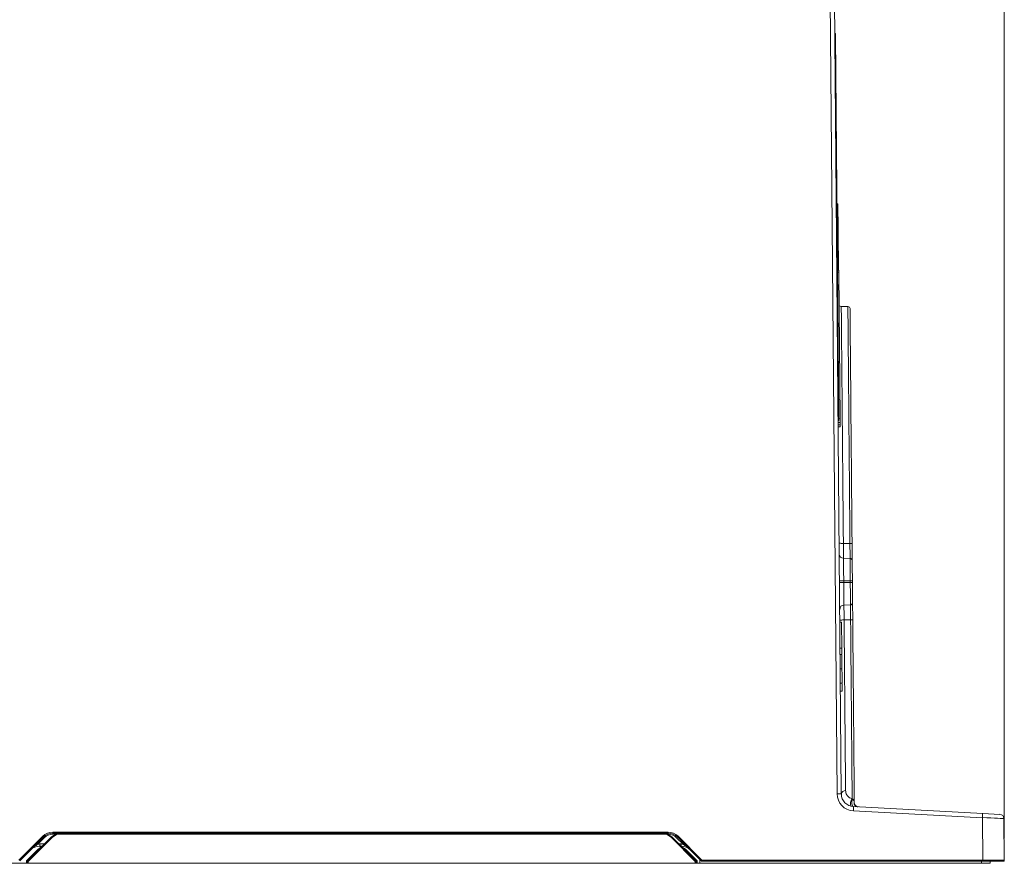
# Model space of a CAD drawing. Header units: millimetres. Extents: x 0 to 2100, y 0 to 1485.
# Tile 58 of 66: x 1515 to 1744, y 284 to 480. Entities that reach past the tile are written whole.
import ezdxf

# ---------------------------------------------------------------- set-up
doc = ezdxf.new("R2010")
doc.units = ezdxf.units.MM
doc.header["$LTSCALE"] = 5
doc.styles.add('SLDTEXTSTYLE1', font='TXT', dxfattribs={"width": 0.75})
doc.dimstyles.new('SLDDIMSTYLE0', dxfattribs={"dimtxt": 12.5, "dimasz": 15, "dimexe": 0, "dimexo": 0.0625, "dimgap": 3.125, "dimtad": 1, "dimdec": 0, "dimrnd": 1e-09, "dimzin": 12, "dimdsep": 46, "dimtxsty": 'SLDTEXTSTYLE1', "dimblk1": 'CLOSED', "dimblk2": 'CLOSED', "dimsah": 1, "dimcen": 0.09, "dimadec": 0, "dimazin": 3, "dimtfac": 1, "dimtofl": 0, "dimtmove": 0, "dimatfit": 3, "dimldrblk": 'CLOSED', "dimfxl": 1, "dimfrac": 2, "dimtolj": 1, "dimtzin": 12, "dimarcsym": 0})

# ---------------------------------------------------------------- blocks, each defined once
blk = doc.blocks.new('_CLOSED')
at = {"color": 0, "linetype": 'ByBlock', "lineweight": -2}
for p, q in [((-1, 0.166667), (0, 0)), ((-1, 0.166667), (-1, -0.166667)), ((0, 0), (-1, -0.166667)), ((0, 0), (-1, 0))]:
    blk.add_line(p, q, dxfattribs=at)
blk = doc.blocks.new('_D_1')
at = {"color": 7, "linetype": 'Continuous', "lineweight": 0}
for p, q in [((1039.24, 346.43), (1039.24, 589.59)), ((1743.54, 289.48), (1743.54, 589.59)), ((1743.54, 584.59), (1039.24, 584.59))]:
    blk.add_line(p, q, dxfattribs=at)
at = {"color": 7, "linetype": 'Continuous', "lineweight": 0, "xscale": 15, "yscale": 15, "rotation": 180}
blk.add_blockref('_CLOSED', (1039.24, 584.59), dxfattribs=at)
at = {"color": 7, "linetype": 'Continuous', "lineweight": 0, "xscale": 15, "yscale": 15}
blk.add_blockref('_CLOSED', (1743.54, 584.59), dxfattribs=at)
at = {"color": 7, "linetype": 'Continuous', "lineweight": 0, "insert": (1377.54, 600.7), "char_height": 12.5, "attachment_point": 1, "style": 'SLDTEXTSTYLE1'}
blk.add_mtext('704', dxfattribs=at)

msp = doc.modelspace()

# ---------------------------------------------------------------- linework, layer by layer
at = {"color": 7, "linetype": 'Continuous', "lineweight": 15}
for p, q in [((1704.65, 299.88), (1703.04, 484.63)), ((1704.04, 484.63), (1705.65, 299.88)), ((1704.11, 476.67), (1704.31, 476.67)), ((1704.31, 476.17), (1704.11, 476.17)), ((1704.31, 476.67), (1704.31, 476.17)), ((1704.31, 476.17), (1705.09, 387.17)), ((1704.86, 437.04), (1704.66, 437.06)), ((1704.86, 437.04), (1704.91, 431.04)), ((1704.91, 431.04), (1704.71, 431.03)), ((1704.91, 431.04), (1704.92, 429.39)), ((1704.92, 429.39), (1704.72, 429.39)), ((1704.92, 429.39), (1704.98, 423.04)), ((1704.98, 423.04), (1704.78, 423.04)), ((1705.09, 421.64), (1704.79, 421.64)), ((1704.98, 423.04), (1704.99, 421.64)), ((1704.99, 421.64), (1705.09, 421.64)), ((1705.09, 421.64), (1705.09, 421.14)), ((1705.09, 421.14), (1705.39, 387.18)), ((1707.18, 413.17), (1705.62, 413.2)), ((1704.89, 387.17), (1705.09, 387.17)), ((1705.09, 387.17), (1705.1, 386.67)), ((1705.39, 387.18), (1705.4, 386.18)), ((1705.1, 386.67), (1704.9, 386.67)), ((1704.9, 386.17), (1705.4, 386.18)), ((1705.4, 385.68), (1704.9, 385.67)), ((1705.41, 385.18), (1704.91, 385.17)), ((1705.4, 386.18), (1705.4, 385.68)), ((1705.4, 385.68), (1705.41, 385.18)), ((1706.13, 358.1), (1707.65, 358.09)), ((1708.15, 358.03), (1708.18, 354.12)), ((1707.69, 354.61), (1706.15, 354.64)), ((1706.2, 349.41), (1706.21, 349.01)), ((1707.73, 349.41), (1706.2, 349.41)), ((1707.73, 349.01), (1706.21, 349.01)), ((1707.73, 349.01), (1707.73, 349.41)), ((1708.22, 349.41), (1708.22, 349.01)), ((1707.77, 343.8), (1706.26, 343.77)), ((1708.27, 344.31), (1708.3, 340.39)), ((1705.71, 339.76), (1705.31, 339.76)), ((1705.71, 339.76), (1705.76, 333.76)), ((1707.81, 340.32), (1706.28, 340.32)), ((1705.76, 333.76), (1705.36, 333.76)), ((1705.77, 332.27), (1705.37, 332.27)), ((1705.76, 333.76), (1705.77, 332.45)), ((1705.8, 328.95), (1705.4, 328.94)), ((1705.83, 325.6), (1705.43, 325.59)), ((1705.83, 325.42), (1705.84, 323.76)), ((1705.84, 323.76), (1705.44, 323.76)), ((1708.17, 298.75), (1708.29, 298.67)), ((1708.64, 298.12), (1708.67, 297.84)), ((1738.45, 294.34), (1708.44, 295.92)), ((1708.5, 296.91), (1738.51, 295.33)), ((1738.51, 295.33), (1742.51, 295.12)), ((1738.54, 284.48), (1738.45, 294.34)), ((1743.46, 294.13), (1743.54, 284.48)), ((1522.3, 290.98), (1665.41, 290.98)), ((1522.3, 290.74), (1522.3, 290.98)), ((1524.16, 290.74), (1522.3, 290.74)), ((1522.3, 290.74), (1522.3, 290.5)), ((1524.16, 290.74), (1524.16, 290.54)), ((1524.16, 290.74), (1664.15, 290.74)), ((1559.11, 290.74), (1559.11, 290.74)), ((1562.66, 290.74), (1562.66, 290.74)), ((1614.11, 290.74), (1614.11, 290.74)), ((1617.66, 290.74), (1617.66, 290.74)), ((1644.14, 290.74), (1644.14, 290.74)), ((1665.41, 290.74), (1664.15, 290.74)), ((1664.15, 290.74), (1664.15, 290.54)), ((1665.41, 290.74), (1665.41, 290.98)), ((1665.41, 290.74), (1665.41, 290.5)), ((1514.46, 284.48), (1520.01, 290.03)), ((1520.18, 289.86), (1514.63, 284.31)), ((1516.41, 284.24), (1522.03, 289.86)), ((1522.18, 289.72), (1516.61, 284.16)), ((1520.35, 289.69), (1518.86, 288.2)), ((1664.15, 290.54), (1524.16, 290.54)), ((1671.69, 284.16), (1666.13, 289.72)), ((1666.27, 289.86), (1671.83, 284.29)), ((1668.84, 288.2), (1667.36, 289.69)), ((1673.08, 284.31), (1667.53, 289.86)), ((1667.7, 290.03), (1673.25, 284.48)), ((1516.21, 284.32), (1518.69, 286.8)), ((1519.28, 287.54), (1519.71, 287.54)), ((1519.3, 288.23), (1519.3, 287.74)), ((1519.91, 287.74), (1519.3, 287.74)), ((1668.41, 287.74), (1668.39, 287.74)), ((1668.41, 288.23), (1668.41, 287.74)), ((1669.65, 286.8), (1672.01, 284.43)), ((1516.21, 283.74), (1516.21, 284.32)), ((1516.41, 283.74), (1516.41, 284.24)), ((1516.61, 284.16), (1516.61, 283.74)), ((1671.7, 283.74), (1671.69, 284.16)), ((1671.89, 284.16), (1671.9, 283.74)), ((1672.13, 284.16), (1672.13, 283.74)), ((1673.25, 284.48), (1673.25, 284.24)), ((1673.25, 284.48), (1738.54, 284.48)), ((1738.54, 284.24), (1673.25, 284.24)), ((1738.54, 284.48), (1738.54, 284.24)), ((1743.3, 284.24), (1738.54, 284.24)), ((1740.23, 284.24), (1740.24, 283.74)), ((1511.73, 283.74), (1516.21, 283.74)), ((1516.41, 283.74), (1516.21, 283.74)), ((1516.61, 283.74), (1516.41, 283.74)), ((1516.61, 283.74), (1671.7, 283.74)), ((1671.9, 283.74), (1671.7, 283.74)), ((1672.13, 283.74), (1671.9, 283.74)), ((1672.13, 283.74), (1672.72, 283.74)), ((1672.76, 283.74), (1672.72, 283.74)), ((1672.76, 283.74), (1738.24, 283.74)), ((1740.24, 283.74), (1738.24, 283.74))]:
    msp.add_line(p, q, dxfattribs=at)
at = {"color": 8, "linetype": 'Continuous', "lineweight": 15}
for p, q in [((1705.09, 421.14), (1704.79, 421.14)), ((1705.39, 387.18), (1705.09, 387.17)), ((1558.91, 290.74), (1558.91, 290.74)), ((1559.31, 290.74), (1559.31, 290.74)), ((1562.46, 290.74), (1562.46, 290.74)), ((1562.86, 290.74), (1562.86, 290.74)), ((1613.91, 290.74), (1613.91, 290.74)), ((1614.31, 290.74), (1614.31, 290.74)), ((1617.46, 290.74), (1617.46, 290.74)), ((1617.86, 290.74), (1617.86, 290.74)), ((1522.99, 290.5), (1522.3, 290.5)), ((1665.41, 290.5), (1665.32, 290.5)), ((1519.3, 288.23), (1520.41, 288.23)), ((1667.9, 288.23), (1668.41, 288.23)), ((1672.72, 283.74), (1672.72, 284.67)), ((1672.76, 284.63), (1672.76, 283.74)), ((1738.24, 283.74), (1738.23, 284.24))]:
    msp.add_line(p, q, dxfattribs=at)
at = {"color": 7, "linetype": 'Continuous', "lineweight": 15, "flags": 128}
for points in [[(1705.22, 349.4), (1705.24, 349.4), (1705.3, 349.4), (1705.39, 349.4), (1705.51, 349.4), (1705.66, 349.4), (1705.83, 349.4), (1706.01, 349.41), (1706.2, 349.41)], [(1705.22, 349), (1705.24, 349), (1705.3, 349), (1705.39, 349), (1705.51, 349), (1705.66, 349), (1705.83, 349), (1706.01, 349.01), (1706.21, 349.01)], [(1708.22, 349.41), (1708.21, 349.41), (1708.18, 349.41), (1708.14, 349.41), (1708.08, 349.41), (1708, 349.41), (1707.92, 349.41), (1707.83, 349.41), (1707.73, 349.41)], [(1708.22, 349.01), (1708.21, 349.01), (1708.19, 349.01), (1708.14, 349.01), (1708.08, 349.01), (1708.01, 349.01), (1707.92, 349.01), (1707.83, 349.01), (1707.73, 349.01)], [(1708.5, 296.91), (1708.36, 296.96), (1708.25, 297.1), (1708.16, 297.31), (1708.11, 297.57), (1708.1, 297.87), (1708.12, 298.17), (1708.19, 298.44), (1708.29, 298.67)], [(1708.5, 296.91), (1708.49, 296.89), (1708.49, 296.83), (1708.49, 296.74), (1708.48, 296.62), (1708.47, 296.47), (1708.46, 296.3), (1708.45, 296.11), (1708.44, 295.92)], [(1738.51, 295.33), (1738.51, 295.32), (1738.5, 295.26), (1738.5, 295.17), (1738.49, 295.04), (1738.48, 294.89), (1738.47, 294.72), (1738.46, 294.54), (1738.45, 294.34)]]:
    msp.add_lwpolyline(points, dxfattribs=at)
at = {"color": 7, "linetype": 'Continuous', "lineweight": 15}
for centre, radius, start, end in [((1705.66, 414.2), 1, 240.5, 269.5389), ((1707.17, 412.67), 0.5, 0.4386, 87.547), ((1706.17, 355.64), 1, 180.5, 269), ((1707.68, 354.11), 0.5, 0.5, 89), ((1706.28, 342.78), 1, 91, 180.5), ((1707.77, 344.3), 0.5, 271, 0.5), ((1708.65, 299.91), 4, 180.5, 267), ((1705.15, 271.23), 28.65, 89.0002, 90.9998), ((1706.55, 299.75), 0.902, 84.2766, 171.7327), ((1708.65, 299.9), 3, 180.5, 267), ((1709.54, 297.68), 1.74, 142.2694, 203.7343), ((1709.59, 297.84), 0.994, 164.109, 266.1762), ((1708.34, 298.25), 0.332, 335.9603, 0.3441), ((1709.67, 297.85), 1, 180.5, 267), ((1742.46, 294.13), 1, 0.5, 87), ((1522.3, 287.74), 3.24, 90, 135), ((1522.3, 287.74), 3, 90, 135), ((1524.16, 287.74), 3, 90, 135), ((1664.15, 287.74), 3, 45, 90), ((1665.41, 287.74), 3.24, 45, 90), ((1665.41, 287.74), 3, 45, 90), ((1513.12, 283.05), 9.81, 43.9431, 45.3542), ((1513.49, 282.91), 9.64, 44.6472, 46.0643), ((1522.3, 287.74), 2.76, 90, 135), ((1516.46, 284.07), 8.04, 44.6472, 46.0643), ((1524.16, 287.74), 2.8, 90, 135), ((1664.15, 287.74), 2.8, 45, 90), ((1665.41, 287.74), 2.76, 45, 90), ((1671.85, 284.07), 8.04, 133.9357, 135.3528), ((1674.22, 282.91), 9.64, 133.9357, 135.3528), ((1674.59, 283.05), 9.81, 134.6458, 136.0569), ((1519.3, 284.74), 3, 90, 135), ((1512, 281.43), 9.64, 44.6472, 46.0643), ((1524.41, 292.45), 8.04, 224.6472, 226.0643), ((1519.3, 284.73), 3.5, 90, 97.1739), ((1668.41, 284.73), 3.5, 82.8261, 90), ((1668.41, 284.74), 3, 45, 90), ((1667.38, 284.54), 3.2, 45, 66.5912), ((1675.7, 281.43), 9.64, 133.9357, 135.3528), ((1669.29, 287.07), 0.451, 293.637, 322.6483), ((1677.41, 278.51), 8.04, 133.9357, 135.3528), ((1671.79, 278.43), 5.73, 89.0002, 90.9998), ((1671.65, 284.71), 0.451, 293.637, 322.6483), ((1671.69, 284.15), 0.2, 0.5, 45), ((1672.01, 290.09), 5.94, 268.8593, 271.1407), ((1671.73, 284.15), 0.4, 0.5, 45), ((1680.14, 277.5), 9.81, 134.6458, 136.0569), ((1673.25, 284.48), 0.24, 225, 270), ((1743.3, 284.48), 0.24, 270, 0.5)]:
    msp.add_arc(centre, radius, start, end, dxfattribs=at)
at = {"color": 8, "linetype": 'Continuous', "lineweight": 15}
msp.add_arc((1520.96, 284.54), 3.2, 114.6995, 135, dxfattribs=at)
at = {"color": 7, "linetype": 'Continuous', "lineweight": 15}
for centre, major_axis, ratio, start_param, end_param in [((1738.45, 294.34), (5, -0.2), 0.001741, 0.000085, 1.570805), ((1516.21, 284.32), (0.199, -0.084), 0.007448, 4.715512, 6.283185), ((1516.61, 284.15), (0.199, -0.084), 0.007448, 1.57392, 3.141593), ((1738.54, 284.48), (5, 0), 0.000419, 0.000003, 1.570724)]:
    msp.add_ellipse(centre, major_axis=major_axis, ratio=ratio, start_param=start_param, end_param=end_param, dxfattribs=at)
at = {"color": 8, "linetype": 'Continuous', "lineweight": 15}
for points, knots in [([(1705.64, 413.14), (1705.64, 413.16), (1705.64, 413.2), (1705.64, 412.81), (1705.65, 411.96), (1705.66, 410.64), (1705.68, 408.9), (1705.7, 406.74), (1705.72, 404.15), (1705.74, 401.17), (1705.77, 397.83), (1705.81, 394.17), (1705.84, 390.14), (1705.88, 385.83), (1705.92, 381.28), (1705.96, 376.53), (1706.01, 371.52), (1706.06, 365.41), (1706.1, 360.85), (1706.13, 358.1)], [0, 0, 0, 0, 0.023217, 0.081752, 0.140916, 0.200943, 0.259066, 0.317595, 0.376754, 0.436775, 0.494906, 0.553443, 0.612609, 0.672639, 0.730765, 0.789297, 0.848459, 0.908484, 1, 1, 1, 1]), ([(1707.65, 358.09), (1707.63, 360.89), (1707.59, 365.43), (1707.54, 371.5), (1707.5, 376.45), (1707.45, 381.26), (1707.41, 385.83), (1707.38, 390.11), (1707.34, 394.09), (1707.31, 397.8), (1707.28, 401.15), (1707.26, 404.11), (1707.23, 406.68), (1707.21, 408.87), (1707.2, 410.62), (1707.19, 411.93), (1707.18, 412.77), (1707.18, 413.18), (1707.18, 413.13), (1707.18, 413.11)], [0, 0, 0, 0, 0.092937, 0.150812, 0.20909, 0.268634, 0.328616, 0.386496, 0.444778, 0.504327, 0.564315, 0.622187, 0.680461, 0.740002, 0.799981, 0.857859, 0.916139, 0.975686, 1, 1, 1, 1])]:
    msp.add_open_spline(points, degree=3, knots=knots, dxfattribs=at)
at = {"color": 7, "linetype": 'Continuous', "lineweight": 15}
for points, knots in [([(1707.67, 412.62), (1707.67, 412.64), (1707.67, 412.69), (1707.67, 412.31), (1707.68, 411.48), (1707.69, 410.18), (1707.71, 408.46), (1707.72, 406.33), (1707.75, 403.77), (1707.78, 400.33), (1707.82, 395.79), (1707.86, 390.61), (1707.9, 385.65), (1707.94, 381.14), (1707.99, 376.43), (1708.03, 371.47), (1708.08, 365.37), (1708.12, 360.8), (1708.15, 358.03)], [0, 0, 0, 0, 0.02439, 0.082355, 0.141786, 0.201654, 0.259622, 0.317995, 0.376997, 0.436858, 0.524508, 0.612158, 0.672028, 0.729999, 0.788376, 0.84738, 0.907245, 1, 1, 1, 1]), ([(1706.13, 358.1), (1706.13, 357.66), (1706.14, 356.78), (1706.14, 355.68), (1706.15, 354.92), (1706.15, 354.66), (1706.15, 354.64), (1706.15, 354.64)], [0, 0, 0, 0, 0.235625, 0.47125, 0.70687, 0.942486, 1, 1, 1, 1]), ([(1707.69, 354.61), (1707.69, 354.64), (1707.69, 354.7), (1707.68, 355.23), (1707.67, 356.17), (1707.66, 357.2), (1707.66, 357.87), (1707.65, 358.09)], [0, 0, 0, 0, 0.174854, 0.410324, 0.645795, 0.881276, 1, 1, 1, 1]), ([(1706.15, 354.64), (1706.15, 354.64), (1706.15, 354.64), (1706.15, 354.53), (1706.16, 353.94), (1706.17, 352.75), (1706.18, 351.25), (1706.2, 350.08), (1706.2, 349.49), (1706.2, 349.41), (1706.2, 349.41)], [0, 0, 0, 0, 0.000007, 0.139483, 0.354137, 0.568354, 0.783459, 0.971159, 0.999993, 1, 1, 1, 1]), ([(1707.73, 349.41), (1707.73, 349.41), (1707.73, 349.99), (1707.72, 351.16), (1707.7, 352.72), (1707.69, 353.9), (1707.69, 354.48), (1707.69, 354.61), (1707.69, 354.61), (1707.69, 354.61)], [0, 0, 0, 0, 0.0000074, 0.2144489, 0.4290512, 0.6431518, 0.8579873, 0.9816236, 1, 1, 1, 1]), ([(1708.18, 354.12), (1708.18, 354.09), (1708.18, 354.04), (1708.19, 353.47), (1708.19, 352.41), (1708.21, 351), (1708.22, 349.94), (1708.22, 349.41)], [0, 0, 0, 0, 0.141944, 0.356753, 0.570887, 0.78546, 1, 1, 1, 1]), ([(1706.21, 349.01), (1706.21, 349.01), (1706.21, 348.63), (1706.22, 347.66), (1706.24, 346.19), (1706.25, 344.85), (1706.26, 344.02), (1706.26, 343.78), (1706.26, 343.78), (1706.26, 343.77)], [0, 0, 0, 0, 0.000007, 0.13938, 0.354078, 0.568329, 0.783463, 0.971454, 1, 1, 1, 1]), ([(1707.77, 343.8), (1707.77, 343.8), (1707.77, 343.8), (1707.77, 344), (1707.77, 344.86), (1707.76, 346.19), (1707.74, 347.61), (1707.74, 348.57), (1707.73, 348.96), (1707.73, 349.01), (1707.73, 349.01)], [0, 0, 0, 0, 0.000007, 0.214483, 0.429119, 0.643256, 0.858135, 0.981795, 0.999993, 1, 1, 1, 1]), ([(1708.22, 349.01), (1708.23, 348.66), (1708.24, 347.79), (1708.25, 346.46), (1708.26, 345.27), (1708.26, 344.46), (1708.26, 344.36), (1708.27, 344.31)], [0, 0, 0, 0, 0.141797, 0.35665, 0.570819, 0.785426, 1, 1, 1, 1]), ([(1706.26, 343.77), (1706.26, 343.73), (1706.26, 343.64), (1706.27, 342.95), (1706.27, 341.93), (1706.28, 340.98), (1706.28, 340.42), (1706.28, 340.32)], [0, 0, 0, 0, 0.235648, 0.471297, 0.706949, 0.942605, 1, 1, 1, 1]), ([(1707.81, 340.32), (1707.81, 340.65), (1707.8, 341.42), (1707.79, 342.5), (1707.78, 343.36), (1707.77, 343.75), (1707.77, 343.79), (1707.77, 343.8)], [0, 0, 0, 0, 0.174768, 0.410315, 0.645861, 0.881396, 1, 1, 1, 1]), ([(1705.3, 340.17), (1705.32, 340.19), (1705.35, 340.22), (1705.57, 340.27), (1705.9, 340.3), (1706.15, 340.31), (1706.28, 340.32)], [0, 0, 0, 0, 0.25, 0.5, 0.75, 1, 1, 1, 1]), ([(1706.28, 340.32), (1706.31, 337.66), (1706.36, 332.3), (1706.42, 325.47), (1706.47, 319.77), (1706.51, 315.11), (1706.55, 310.63), (1706.58, 307.14), (1706.61, 303.77), (1706.62, 301.91), (1706.64, 300.64)], [0, 0, 0, 0, 0.175069, 0.353017, 0.467703, 0.583186, 0.70118, 0.820041, 0.876826, 1, 1, 1, 1]), ([(1708.17, 298.75), (1708.16, 299.74), (1708.14, 301.74), (1708.11, 305.1), (1708.08, 308.71), (1708.05, 312.71), (1708.01, 317.07), (1707.97, 321.82), (1707.93, 326.82), (1707.89, 330.62), (1707.86, 334.06), (1707.84, 336.81), (1707.82, 339.25), (1707.81, 340.32)], [0, 0, 0, 0, 0.096174, 0.19288, 0.291246, 0.390182, 0.49779, 0.606146, 0.716857, 0.828383, 0.84953, 0.93416, 1, 1, 1, 1]), ([(1708.3, 340.39), (1708.32, 337.64), (1708.36, 333.15), (1708.42, 327.15), (1708.46, 322.23), (1708.5, 317.46), (1708.54, 312.98), (1708.57, 308.84), (1708.61, 305.03), (1708.64, 301.45), (1708.66, 299.32), (1708.67, 298.25)], [0, 0, 0, 0, 0.166512, 0.271343, 0.376175, 0.484051, 0.591928, 0.692603, 0.793277, 0.896639, 1, 1, 1, 1]), ([(1705.8, 328.95), (1705.8, 329.44), (1705.79, 330.42), (1705.78, 331.52), (1705.77, 332.16), (1705.77, 332.24), (1705.77, 332.27)], [0, 0, 0, 0, 0.279811, 0.559029, 0.779559, 1, 1, 1, 1]), ([(1705.83, 325.6), (1705.83, 325.65), (1705.83, 325.75), (1705.82, 326.65), (1705.81, 327.78), (1705.8, 328.56), (1705.8, 328.95)], [0, 0, 0, 0, 0.279829, 0.559129, 0.779366, 1, 1, 1, 1]), ([(1706.64, 300.64), (1706.69, 300.31), (1706.77, 299.76), (1707.28, 299.18), (1707.74, 298.87), (1708.05, 298.78), (1708.17, 298.75)], [0, 0, 0, 0, 0.436958, 0.705325, 0.893344, 1, 1, 1, 1]), ([(1708.29, 298.67), (1708.34, 298.63), (1708.48, 298.52), (1708.57, 298.33), (1708.62, 298.19), (1708.64, 298.12)], [0, 0, 0, 0, 0.219678, 0.598081, 1, 1, 1, 1]), ([(1708.67, 298.25), (1708.67, 298.25), (1708.67, 298.17), (1708.67, 298.03), (1708.67, 297.88), (1708.67, 297.84)], [0, 0, 0, 0, 0.080096, 0.716549, 1, 1, 1, 1]), ([(1518.86, 288.2), (1518.67, 288.07), (1518.27, 287.79), (1517.7, 287.35), (1517.34, 287.02), (1517.18, 286.86), (1517.18, 286.86)], [0, 0, 0, 0, 0.312477, 0.671323, 0.995063, 1, 1, 1, 1]), ([(1670.53, 286.86), (1670.52, 286.86), (1670.36, 287.02), (1670, 287.35), (1669.44, 287.79), (1669.03, 288.07), (1668.84, 288.2)], [0, 0, 0, 0, 0.004937, 0.328677, 0.687523, 1, 1, 1, 1])]:
    msp.add_open_spline(points, degree=3, knots=knots, dxfattribs=at)
for points in [[(1705.14, 358.23), (1705.16, 358.21), (1705.19, 358.18), (1705.41, 358.13), (1705.74, 358.1), (1706, 358.1), (1706.13, 358.1)], [(1708.15, 358.03), (1708.14, 358.04), (1708.12, 358.06), (1708.01, 358.08), (1707.85, 358.09), (1707.72, 358.09), (1707.65, 358.09)], [(1708.3, 340.39), (1708.29, 340.38), (1708.28, 340.37), (1708.16, 340.34), (1708, 340.32), (1707.87, 340.32), (1707.81, 340.32)]]:
    msp.add_open_spline(points, degree=3, dxfattribs=at)

# ---------------------------------------------------------------- dimensions: what is measured, and where the dimension line sits
at = {"color": 7, "linetype": 'Continuous', "lineweight": 0}
dim = msp.add_linear_dim(base=(1039.24, 584.59), p1=(1743.54, 284.48), p2=(1039.24, 341.43), dimstyle='SLDDIMSTYLE0', dxfattribs=at)
dim.commit()
dim.dimension.update_dxf_attribs({"geometry": '_D_1', "text_midpoint": (1391.39, 584.59), "dimtype": 160})

doc.saveas('drawing.dxf')
